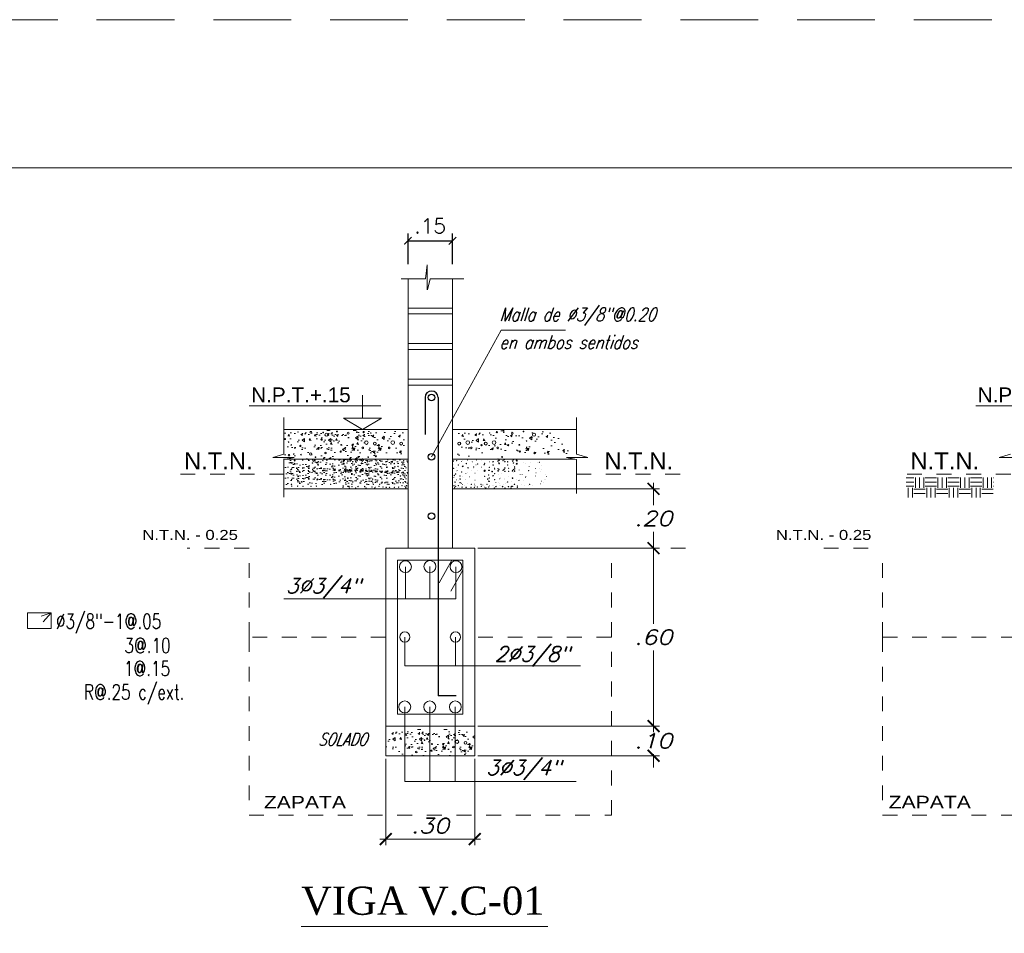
# Model space of a CAD drawing. Header units: metres. Extents: x -11 to 490, y -19 to 215.
# Tile 27 of 73: x 19 to 26, y 18 to 24. Entities that reach past the tile are written whole.
import ezdxf
from ezdxf.enums import TextEntityAlignment as Align

# ---------------------------------------------------------------- set-up
doc = ezdxf.new("R2010")
doc.units = ezdxf.units.M
for name, pattern in [('ACAD_ISO02W100', [15, 12, -3]), ('CONTINUA', [0]), ('DASHED', [19.05, 12.7, -6.35]), ('HIDDEN', [0.375, 0.25, -0.125])]:
    doc.linetypes.add(name, pattern=pattern)
for name, color, linetype in [('1', 1, 'Continuous'), ('Cimentación Corte', 2, 'Continuous'), ('LAYER5', 5, 'Continuous'), ('LAYER8', 21, 'Continuous'), ('VIGAS', 2, 'Continuous'), ('VPORTS', 7, 'Continuous')]:
    doc.layers.add(name, color=color, linetype=linetype)
for name, color, linetype, lineweight in [('LAYER2', 1, 'Continuous', 20), ('Layer4', 4, 'Continuous', 25), ('Lpunt', 1, 'ACAD_ISO02W100', 9), ('Pluma 0.2', 252, 'Continuous', 20), ('pluma 2 segmentada', 2, 'ACAD_ISO02W100', 20), ('Pluma Nº 0.1', 1, 'Continuous', 9), ('TEXTO', 14, 'Continuous', 40)]:
    doc.layers.add(name, color=color, linetype=linetype, lineweight=lineweight)
doc.layers.add('no se imprime', color=8, linetype='DASHED', plot=False)
doc.styles.add('AMBIENTES', font='swissel.ttf')
doc.styles.add('ARIALREG', font='arial.ttf')
doc.styles.add('DUTCH801XBDBT', font='dutcheb.ttf')
doc.styles.add('INDICACIONES', font='romans.shx', dxfattribs={"width": 1.2, "oblique": 15})
doc.styles.add('LETRA1', font='romans.shx')
doc.styles.add('STYLE5', font='romans.shx', dxfattribs={"width": 0.8})
doc.styles.add('T020', font='arial.ttf', dxfattribs={"height": 0.2})
doc.dimstyles.new('COTAS', dxfattribs={"dimtxt": 0.1, "dimasz": 0.05, "dimexe": 0.05, "dimexo": 0.1, "dimgap": 0.05, "dimtad": 1, "dimtih": 1, "dimtoh": 1, "dimzin": 5, "dimdsep": 46, "dimtxsty": 'LETRA1', "dimblk1": 'ARCHTICK', "dimblk2": 'ARCHTICK', "dimsah": 1, "dimcen": 0.05, "dimclrd": 8, "dimclre": 8, "dimclrt": 3, "dimadec": 0, "dimazin": 0, "dimtfac": 1, "dimtmove": 0, "dimatfit": 3, "dimldrblk": 'ARCHTICK', "dimfxl": 1, "dimtolj": 1, "dimtzin": 1, "dimarcsym": 0})
doc.dimstyles.new('PLANTA-25', dxfattribs={"dimtxt": 0.085, "dimasz": 0.045, "dimexe": 0.04, "dimexo": 0.02, "dimgap": 0.018, "dimtad": 1, "dimtih": 1, "dimtoh": 1, "dimlfac": 0.5, "dimzin": 4, "dimdsep": 46, "dimtxsty": 'INDICACIONES', "dimblk": 'ARCHTICK', "dimcen": 0, "dimdle": 0.04, "dimclrd": 1, "dimclre": 1, "dimclrt": 3, "dimadec": 0, "dimazin": 0, "dimtfac": 1, "dimtmove": 2, "dimatfit": 3, "dimfxl": 1, "dimtolj": 1, "dimtzin": 4, "dimlwd": 5, "dimlwe": 5, "dimarcsym": 0})

# ---------------------------------------------------------------- blocks, each defined once
blk = doc.blocks.new('_ARCHTICK')
at = {"color": 0, "linetype": 'ByBlock', "const_width": 0.15}
blk.add_lwpolyline([(-0.5, -0.5), (0.5, 0.5)], dxfattribs=at)
blk = doc.blocks.new('*D421')
at = {"layer": 'Defpoints', "color": 0, "linetype": 'Continuous', "lineweight": 5, "transparency": 16777216}
for p in [(22.1971, 22.4218), (21.8971, 22.1645), (22.1971, 22.1645)]:
    blk.add_point(p, dxfattribs=at)
at = {"layer": 'LAYER8', "color": 8, "linetype": 'Continuous', "lineweight": -2, "transparency": 16777216}
for p, q in [((21.8971, 22.2645), (21.8971, 22.4718)), ((22.1971, 22.2645), (22.1971, 22.4718)), ((21.8971, 22.4218), (22.1971, 22.4218))]:
    blk.add_line(p, q, dxfattribs=at)
at = {"layer": 'LAYER8', "color": 8, "linetype": 'Continuous', "lineweight": -2, "transparency": 16777216, "xscale": 0.05, "yscale": 0.05, "zscale": 0.05, "rotation": 180}
blk.add_blockref('_ARCHTICK', (21.8971, 22.4218), dxfattribs=at)
at = {"layer": 'LAYER8', "color": 8, "linetype": 'Continuous', "lineweight": -2, "transparency": 16777216, "xscale": 0.05, "yscale": 0.05, "zscale": 0.05}
blk.add_blockref('_ARCHTICK', (22.1971, 22.4218), dxfattribs=at)
at = {"layer": 'LAYER8', "color": 3, "linetype": 'Continuous', "transparency": 16777216, "insert": (22.0471, 22.5218), "char_height": 0.1, "attachment_point": 5, "style": 'LETRA1'}
blk.add_mtext('\\A1;.15', dxfattribs=at)
blk = doc.blocks.new('*D410')
at = {"layer": 'Defpoints', "color": 0, "lineweight": 5, "ltscale": 0.25, "transparency": 16777216}
for p in [(21.7471, 18.9481), (22.3471, 18.9481), (22.3471, 18.3859)]:
    blk.add_point(p, dxfattribs=at)
at = {"layer": 'Pluma Nº 0.1', "color": 1, "lineweight": 5, "ltscale": 0.25, "transparency": 16777216}
for p, q in [((21.7471, 18.9281), (21.7471, 18.3459)), ((22.3471, 18.9281), (22.3471, 18.3459)), ((21.7071, 18.3859), (22.3871, 18.3859))]:
    blk.add_line(p, q, dxfattribs=at)
at = {"layer": 'Pluma Nº 0.1', "color": 1, "lineweight": 5, "ltscale": 0.25, "transparency": 16777216, "xscale": 0.08, "yscale": 0.08, "zscale": 0.08, "rotation": 180}
blk.add_blockref('_ARCHTICK', (21.7471, 18.3859), dxfattribs=at)
at = {"layer": 'Pluma Nº 0.1', "color": 1, "lineweight": 5, "ltscale": 0.25, "transparency": 16777216, "xscale": 0.08, "yscale": 0.08, "zscale": 0.08}
blk.add_blockref('_ARCHTICK', (22.3471, 18.3859), dxfattribs=at)
at = {"layer": 'Pluma Nº 0.1', "color": 3, "ltscale": 0.25, "transparency": 16777216, "insert": (22.0471, 18.4759), "char_height": 0.1, "attachment_point": 5, "style": 'INDICACIONES'}
blk.add_mtext('\\A1;.30', dxfattribs=at)
blk = doc.blocks.new('*D459')
at = {"layer": 'Defpoints', "color": 0, "lineweight": 5, "ltscale": 0.25, "transparency": 16777216}
for p in [(22.3471, 19.1481), (23.5532, 19.1481), (22.3471, 18.9481)]:
    blk.add_point(p, dxfattribs=at)
at = {"layer": 'Pluma Nº 0.1', "color": 1, "lineweight": 5, "ltscale": 0.25, "transparency": 16777216}
for p, q in [((23.5532, 19.1481), (23.5532, 19.2281)), ((22.3671, 19.1481), (23.5932, 19.1481)), ((23.5532, 19.1481), (23.5532, 19.1381)), ((22.3671, 18.9481), (23.5932, 18.9481)), ((23.5532, 18.9481), (23.5532, 18.9581)), ((23.5532, 18.9481), (23.5532, 18.8681))]:
    blk.add_line(p, q, dxfattribs=at)
at = {"layer": 'Pluma Nº 0.1', "color": 1, "lineweight": 5, "ltscale": 0.25, "transparency": 16777216, "xscale": 0.08, "yscale": 0.08, "zscale": 0.08}
for p, rotation in [((23.5532, 19.1481), 270), ((23.5532, 18.9481), 90)]:
    blk.add_blockref('_ARCHTICK', p, dxfattribs=dict(at, rotation=rotation))
at = {"layer": 'Pluma Nº 0.1', "color": 3, "ltscale": 0.25, "transparency": 16777216, "insert": (23.5532, 19.0481), "char_height": 0.1, "attachment_point": 5, "style": 'INDICACIONES'}
blk.add_mtext('\\A1;.10', dxfattribs=at)
blk = doc.blocks.new('*D460')
at = {"layer": 'Defpoints', "color": 0, "lineweight": 5, "ltscale": 0.25, "transparency": 16777216}
for p in [(22.3471, 20.3481), (23.5532, 20.3481), (22.3471, 19.1481)]:
    blk.add_point(p, dxfattribs=at)
at = {"layer": 'Pluma Nº 0.1', "color": 1, "lineweight": 5, "ltscale": 0.25, "transparency": 16777216}
for p, q in [((22.3671, 20.3481), (23.5932, 20.3481)), ((23.5532, 20.3881), (23.5532, 19.8381)), ((23.5532, 19.1081), (23.5532, 19.6581)), ((22.3671, 19.1481), (23.5932, 19.1481))]:
    blk.add_line(p, q, dxfattribs=at)
at = {"layer": 'Pluma Nº 0.1', "color": 1, "lineweight": 5, "ltscale": 0.25, "transparency": 16777216, "xscale": 0.08, "yscale": 0.08, "zscale": 0.08}
for p, rotation in [((23.5532, 20.3481), 90), ((23.5532, 19.1481), 270)]:
    blk.add_blockref('_ARCHTICK', p, dxfattribs=dict(at, rotation=rotation))
at = {"layer": 'Pluma Nº 0.1', "color": 3, "ltscale": 0.25, "transparency": 16777216, "insert": (23.5532, 19.7481), "char_height": 0.1, "attachment_point": 5, "style": 'INDICACIONES'}
blk.add_mtext('\\A1;.60', dxfattribs=at)
blk = doc.blocks.new('*D461')
at = {"layer": 'Defpoints', "color": 0, "lineweight": 5, "ltscale": 0.25, "transparency": 16777216}
for p in [(22.1971, 20.7481), (23.5532, 20.7481), (22.3471, 20.3481)]:
    blk.add_point(p, dxfattribs=at)
at = {"layer": 'Pluma Nº 0.1', "color": 1, "lineweight": 5, "ltscale": 0.25, "transparency": 16777216}
for p, q in [((22.2171, 20.7481), (23.5932, 20.7481)), ((23.5532, 20.7881), (23.5532, 20.6381)), ((23.5532, 20.3081), (23.5532, 20.4581)), ((22.3671, 20.3481), (23.5932, 20.3481))]:
    blk.add_line(p, q, dxfattribs=at)
at = {"layer": 'Pluma Nº 0.1', "color": 1, "lineweight": 5, "ltscale": 0.25, "transparency": 16777216, "xscale": 0.08, "yscale": 0.08, "zscale": 0.08}
for p, rotation in [((23.5532, 20.7481), 90), ((23.5532, 20.3481), 270)]:
    blk.add_blockref('_ARCHTICK', p, dxfattribs=dict(at, rotation=rotation))
at = {"layer": 'Pluma Nº 0.1', "color": 3, "ltscale": 0.25, "transparency": 16777216, "insert": (23.5532, 20.5481), "char_height": 0.1, "attachment_point": 5, "style": 'INDICACIONES'}
blk.add_mtext('\\A1;.20', dxfattribs=at)

msp = doc.modelspace()

# ---------------------------------------------------------------- hatches: boundary and pattern name
at = {"layer": 'VIGAS', "linetype": 'Continuous', "lineweight": 5}
h = msp.add_hatch(dxfattribs=at)
h.set_pattern_fill('AR-CONC', color=8, scale=0.0008, angle=45, style=0)
h.set_pattern_definition([(85, (253.10924, 107.5173), (-0.11207572, 0.094042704), [0.01524, -0.16764]), (140, (253.10924, 107.5173), (0.12801431, 0.088141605), [0.012192, -0.134112]), (34.549, (253.0999, 107.52514), (0.01593773, 0.18218419), [0.012952, -0.142472]), (88.8158, (253.13798, 107.54604), (-0.1771282, 0.12956273), [0.02286, -0.25146]), (38.3644, (253.12322, 107.55684), (0.00566892, 0.27426115), [0.019428, -0.213708]), (143.816, (253.13798, 107.54604), (0.00566846, 0.2742611), [0.018288, -0.201168]), (114, (253.11643, 107.55322), (-0.14361644, 0.027916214), [0.01524, -0.16764]), (169, (253.11643, 107.55322), (0.06923194, 0.139152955), [0.012192, -0.134112]), (63.5486, (253.10446, 107.55555), (-0.07438403, 0.167069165), [0.012952, -0.142472]), (97.5, (253.109244, 107.5173), (0.046084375, 0.049578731), [0, -0.1324864, 0, -0.136144, 0, -0.13462]), (127.5, (253.109244, 107.5173), (0.018871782, 0.0944696), [0, -0.0776224, 0, -0.1294384, 0, -0.051308]), (167.5, (253.141285, 107.48526), (-0.07994229, 0.073460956), [0, -0.0508, 0, -0.158496, 0, -0.210312]), (177.5, (253.15565, 107.47089), (-0.069411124, 0.098177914), [0, -0.06604, 0, -0.1052576, 0, -0.149352])])
h.paths.add_polyline_path([(21.0599, 20.9481), (21.0599, 21.1481), (21.6971, 21.1481), (21.6971, 20.9481)])
h = msp.add_hatch(dxfattribs=at)
h.set_pattern_fill('AR-CONC', color=8, scale=0.0008, angle=45, style=0)
h.set_pattern_definition([(85, (253.28727, 107.5173), (-0.11207572, 0.094042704), [0.01524, -0.16764]), (140, (253.28727, 107.5173), (0.12801431, 0.088141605), [0.012192, -0.134112]), (34.549, (253.27793, 107.52514), (0.01593773, 0.18218419), [0.012952, -0.142472]), (88.8158, (253.31601, 107.54604), (-0.1771282, 0.12956273), [0.02286, -0.25146]), (38.3644, (253.30125, 107.55684), (0.00566892, 0.27426115), [0.019428, -0.213708]), (143.816, (253.316, 107.54604), (0.00566846, 0.2742611), [0.018288, -0.201168]), (114, (253.29446, 107.55322), (-0.14361644, 0.027916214), [0.01524, -0.16764]), (169, (253.29446, 107.55322), (0.06923194, 0.139152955), [0.012192, -0.134112]), (63.5486, (253.28249, 107.55555), (-0.07438403, 0.167069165), [0.012952, -0.142472]), (97.5, (253.287274, 107.5173), (0.046084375, 0.049578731), [0, -0.1324864, 0, -0.136144, 0, -0.13462]), (127.5, (253.287274, 107.5173), (0.018871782, 0.0944696), [0, -0.0776224, 0, -0.1294384, 0, -0.051308]), (167.5, (253.319316, 107.48526), (-0.07994229, 0.073460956), [0, -0.0508, 0, -0.158496, 0, -0.210312]), (177.5, (253.33368, 107.47089), (-0.069411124, 0.098177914), [0, -0.06604, 0, -0.1052576, 0, -0.149352])])
h.paths.add_polyline_path([(21.2379, 20.9481), (21.2379, 21.1481), (21.8751, 21.1481), (21.8751, 20.9481)])
h = msp.add_hatch(dxfattribs=at)
h.set_pattern_fill('AR-CONC', color=8, scale=0.0008, angle=45, style=0)
h.set_pattern_definition([(85, (254.2828, 107.51511), (-0.11207572, 0.094042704), [0.01524, -0.16764]), (140, (254.2828, 107.51511), (0.12801431, 0.088141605), [0.012192, -0.134112]), (34.549, (254.27346, 107.52295), (0.01593773, 0.18218419), [0.012952, -0.142472]), (88.8158, (254.31154, 107.54385), (-0.1771282, 0.12956273), [0.02286, -0.25146]), (38.3644, (254.29678, 107.55465), (0.00566892, 0.27426115), [0.019428, -0.213708]), (143.816, (254.31154, 107.54385), (0.00566846, 0.2742611), [0.018288, -0.201168]), (114, (254.28998, 107.55103), (-0.14361644, 0.027916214), [0.01524, -0.16764]), (169, (254.28998, 107.55103), (0.06923194, 0.139152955), [0.012192, -0.134112]), (63.5486, (254.27802, 107.55336), (-0.07438403, 0.167069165), [0.012952, -0.142472]), (97.5, (254.2828, 107.515113), (0.046084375, 0.049578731), [0, -0.1324864, 0, -0.136144, 0, -0.13462]), (127.5, (254.2828, 107.51511), (0.018871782, 0.0944696), [0, -0.0776224, 0, -0.1294384, 0, -0.051308]), (167.5, (254.31484, 107.48307), (-0.07994229, 0.073460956), [0, -0.0508, 0, -0.158496, 0, -0.210312]), (177.5, (254.32921, 107.4687), (-0.069411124, 0.098177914), [0, -0.06604, 0, -0.1052576, 0, -0.149352])])
h.paths.add_polyline_path([(22.2323, 20.9589), (22.2334, 21.1459), (22.8706, 21.1459), (23.0149, 20.982)])
h = msp.add_hatch(dxfattribs=at)
h.set_pattern_fill('AR-SAND', color=8, scale=0.001, angle=45, style=0)
h.set_pattern_definition([(97.5, (253.109244, 107.80787), (0.035738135, 0.033475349), [0, -0.038608, 0, -0.04318, 0, -0.041275]), (127.5, (253.109244, 107.80787), (0.018901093, 0.082473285), [0, -0.020828, 0, -0.034798, 0, -0.013335]), (167.5, (253.131335, 107.78578), (-0.0558299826, 0.056033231), [0, -0.0127, 0, -0.04572, 0, -0.05969]), (177.5, (253.131335, 107.78578), (-0.03822811, 0.069755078), [0, -0.00635, 0, -0.029972, 0, -0.03429])])
h.paths.add_polyline_path([(21.8971, 20.9481), (21.8971, 20.8481), (21.0623, 20.8481), (21.0794, 20.9498)])
h = msp.add_hatch(dxfattribs=at)
h.set_pattern_fill('AR-SAND', color=8, scale=0.001, angle=45, style=0)
h.set_pattern_definition([(97.5, (253.109244, 107.73502), (0.035738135, 0.033475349), [0, -0.038608, 0, -0.04318, 0, -0.041275]), (127.5, (253.109244, 107.73502), (0.018901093, 0.082473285), [0, -0.020828, 0, -0.034798, 0, -0.013335]), (167.5, (253.131335, 107.712927), (-0.0558299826, 0.056033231), [0, -0.0127, 0, -0.04572, 0, -0.05969]), (177.5, (253.131335, 107.71293), (-0.03822811, 0.069755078), [0, -0.00635, 0, -0.029972, 0, -0.03429])])
h.paths.add_polyline_path([(21.8971, 20.8752), (21.8971, 20.7752), (21.0623, 20.7752), (21.0794, 20.877)])
at = {"layer": 'VPORTS', "linetype": 'CONTINUA', "lineweight": 5}
h = msp.add_hatch(dxfattribs=at)
h.set_pattern_fill('EARTH', color=251, scale=0.012, style=0)
h.set_pattern_definition([(0, (-413.602, -125.00497), (0.0762, 0.0762), [0.0762, -0.0762]), (0, (-413.602, -124.9764), (0.0762, 0.0762), [0.0762, -0.0762]), (0, (-413.602, -124.94782), (0.0762, 0.0762), [0.0762, -0.0762]), (90, (-413.59248, -124.9383), (-0.0762, 0.0762), [0.0762, -0.0762]), (90, (-413.5639, -124.9383), (-0.0762, 0.0762), [0.0762, -0.0762]), (90, (-413.53533, -124.9383), (-0.0762, 0.0762), [0.0762, -0.0762])])
h.paths.add_polyline_path([(25.2572, 20.8238), (25.8466, 20.8238), (25.8466, 20.6909), (25.2572, 20.6909)])
at = {"layer": 'VPORTS', "linetype": 'CONTINUA', "lineweight": 9}
h = msp.add_hatch(dxfattribs=at)
h.set_pattern_fill('AR-CONC', color=8, scale=0.0008, angle=45, style=0)
h.set_pattern_definition([(85, (253.72105, 105.49963), (-0.11207572, 0.094042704), [0.01524, -0.16764]), (140, (253.72105, 105.49963), (0.12801431, 0.088141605), [0.012192, -0.134112]), (34.549, (253.7117, 105.50747), (0.01593773, 0.18218419), [0.012952, -0.142472]), (88.8158, (253.74978, 105.52837), (-0.1771282, 0.12956273), [0.02286, -0.25146]), (38.3644, (253.73502, 105.53917), (0.00566892, 0.27426115), [0.019428, -0.213708]), (143.816, (253.74978, 105.52837), (0.00566846, 0.2742611), [0.018288, -0.201168]), (114, (253.72823, 105.53555), (-0.14361644, 0.027916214), [0.01524, -0.16764]), (169, (253.72823, 105.53555), (0.06923194, 0.139152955), [0.012192, -0.134112]), (63.5486, (253.71626, 105.53788), (-0.07438403, 0.167069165), [0.012952, -0.142472]), (97.5, (253.721047, 105.499633), (0.046084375, 0.049578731), [0, -0.1324864, 0, -0.136144, 0, -0.13462]), (127.5, (253.72105, 105.49963), (0.018871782, 0.0944696), [0, -0.0776224, 0, -0.1294384, 0, -0.051308]), (167.5, (253.75309, 105.46759), (-0.07994229, 0.073460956), [0, -0.0508, 0, -0.158496, 0, -0.210312]), (177.5, (253.76746, 105.45322), (-0.069411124, 0.098177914), [0, -0.06604, 0, -0.1052576, 0, -0.149352])])
h.paths.add_polyline_path([(21.7471, 19.1304), (21.7471, 18.9481), (22.3089, 18.9481), (22.3089, 19.1304)])
h = msp.add_hatch(dxfattribs=at)
h.set_pattern_fill('AR-CONC', color=8, scale=0.0008, angle=45, style=0)
h.set_pattern_definition([(85, (253.89908, 105.49963), (-0.11207572, 0.094042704), [0.01524, -0.16764]), (140, (253.89908, 105.49963), (0.12801431, 0.088141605), [0.012192, -0.134112]), (34.549, (253.88974, 105.50747), (0.01593773, 0.18218419), [0.012952, -0.142472]), (88.8158, (253.92781, 105.52837), (-0.1771282, 0.12956273), [0.02286, -0.25146]), (38.3644, (253.91305, 105.53917), (0.00566892, 0.27426115), [0.019428, -0.213708]), (143.816, (253.92781, 105.52837), (0.00566846, 0.2742611), [0.018288, -0.201168]), (114, (253.90626, 105.53555), (-0.14361644, 0.027916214), [0.01524, -0.16764]), (169, (253.90626, 105.53555), (0.06923194, 0.139152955), [0.012192, -0.134112]), (63.5486, (253.8943, 105.53788), (-0.07438403, 0.167069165), [0.012952, -0.142472]), (97.5, (253.899077, 105.499633), (0.046084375, 0.049578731), [0, -0.1324864, 0, -0.136144, 0, -0.13462]), (127.5, (253.89908, 105.49963), (0.018871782, 0.0944696), [0, -0.0776224, 0, -0.1294384, 0, -0.051308]), (167.5, (253.93112, 105.46759), (-0.07994229, 0.073460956), [0, -0.0508, 0, -0.158496, 0, -0.210312]), (177.5, (253.94549, 105.45322), (-0.069411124, 0.098177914), [0, -0.06604, 0, -0.1052576, 0, -0.149352])])
h.paths.add_polyline_path([(21.8497, 18.9481), (22.3471, 18.9481), (22.3471, 19.1304), (21.8497, 19.1304)])

# ---------------------------------------------------------------- linework, layer by layer
at = {"color": 2, "linetype": 'Continuous', "lineweight": 5}
for p, q in [((22.1938, 20.2681), (22.1084, 20.1137)), ((22.2671, 20.1989), (22.185, 20.0582))]:
    msp.add_line(p, q, dxfattribs=at)
at = {"color": 3, "linetype": 'Continuous', "lineweight": 5}
msp.add_lwpolyline([(22.3471, 19.1481), (22.3471, 20.3481), (21.7471, 20.3481), (21.7471, 19.1481)], close=True, dxfattribs=at)
at = {"color": 2, "linetype": 'Continuous', "lineweight": 5}
msp.add_lwpolyline([(22.2671, 19.2281), (22.2671, 20.2681), (21.8271, 20.2681), (21.8271, 19.2281)], close=True, dxfattribs=at)
at = {"color": 4, "linetype": 'Continuous', "lineweight": 5}
for centre, radius in [((21.8798, 20.2229), 0.0401), ((22.0451, 20.2244), 0.0401), ((22.2207, 20.2229), 0.0401), ((21.8759, 19.749), 0.0345), ((22.2169, 19.749), 0.0345), ((21.8751, 19.2774), 0.0401), ((22.0441, 19.2774), 0.0401), ((22.2161, 19.2774), 0.0401)]:
    msp.add_circle(centre, radius, dxfattribs=at)
at = {"layer": 'Cimentación Corte', "color": 5}
for p, q in [((22.0123, 21.3644), (22.0123, 21.1144)), ((22.0123, 21.3644), (22.0123, 21.1144)), ((22.0998, 21.3644), (22.0998, 19.3512)), ((22.2217, 19.3512), (22.0998, 19.3512))]:
    msp.add_line(p, q, dxfattribs=at)
msp.add_arc((22.056, 21.3644), 0.0437, 0, 180, dxfattribs=at)
at = {"layer": 'LAYER2', "color": 9, "linetype": 'Continuous', "ltscale": 0.0003}
for q in [(19.4228, 19.8893), (19.4361, 19.8507)]:
    msp.add_line((19.491, 19.9127), q, dxfattribs=at)
msp.add_lwpolyline([(19.3296, 19.9127), (19.491, 19.9127), (19.491, 19.8063), (19.3296, 19.8063)], close=True, dxfattribs=at)
at = {"layer": 'LAYER5', "color": 4, "linetype": 'Continuous'}
for centre in [(22.0562, 21.3644), (22.0562, 20.9644), (22.0562, 20.5644)]:
    msp.add_circle(centre, 0.0224, dxfattribs=at)
at = {"layer": 'Lpunt', "color": 8, "linetype": 'HIDDEN', "lineweight": 0, "ltscale": 0.3}
for p, q in [((20.8246, 20.3481), (20.4085, 20.3481)), ((20.8246, 19.7481), (20.8246, 20.3481)), ((23.2695, 19.7481), (23.2695, 20.3481)), ((23.2695, 20.3481), (23.8613, 20.3481)), ((24.7021, 20.3481), (25.0979, 20.3481)), ((25.0979, 19.7481), (25.0979, 20.3481))]:
    msp.add_line(p, q, dxfattribs=at)
for points in [[(21.7471, 19.7481), (20.8246, 19.7481), (20.8246, 18.5481), (23.2695, 18.5481), (23.2695, 19.7481), (22.3471, 19.7481)], [(26.5979, 19.7481), (25.0979, 19.7481), (25.0979, 18.5481), (27.0979, 18.5481), (27.0979, 18.9481)]]:
    msp.add_lwpolyline(points, dxfattribs=at)
at = {"layer": 'no se imprime', "color": 251, "linetype": 'HIDDEN', "lineweight": 5, "ltscale": 2.1}
msp.add_lwpolyline([(-3.8281, -6.5871), (-3.8281, 23.9129), (39.1719, 23.9129), (39.1719, -6.5871)], close=True, dxfattribs=at)
at = {"layer": 'Pluma 0.2', "color": 4, "ltscale": 0.5}
msp.add_lwpolyline([(-2.8281, 22.9129), (38.1719, 22.9129), (38.1719, -5.5871), (-2.8281, -5.5871)], close=True, dxfattribs=at)
at = {"layer": 'pluma 2 segmentada', "color": 1, "lineweight": 13, "ltscale": 0.13}
msp.add_lwpolyline([(22.0562, 20.9644), (22.5256, 21.8189), (22.9587, 21.8189)], dxfattribs=at)
at = {"layer": 'VIGAS', "color": 152, "linetype": 'Continuous', "lineweight": 5}
for p, q in [((21.5893, 21.3805), (21.5893, 21.2252)), ((20.8267, 21.3074), (21.7143, 21.3074)), ((25.7276, 21.3074), (26.6152, 21.3074)), ((21.5893, 21.1481), (21.4614, 21.2252)), ((21.7172, 21.2252), (21.4614, 21.2252)), ((21.5893, 21.1481), (21.7172, 21.2252)), ((21.1773, 17.7954), (22.8409, 17.7954))]:
    msp.add_line(p, q, dxfattribs=at)
at = {"layer": 'VIGAS', "color": 251, "linetype": 'Continuous', "lineweight": 5}
for p, q in [((21.8798, 20.2229), (21.8798, 20.0068)), ((22.0451, 20.2244), (22.0451, 20.0068)), ((22.2207, 20.2229), (22.2207, 20.0068)), ((22.2207, 20.0068), (21.0586, 20.0068)), ((21.8759, 19.749), (21.8759, 19.5541)), ((22.2169, 19.749), (22.2169, 19.5541)), ((21.8759, 19.5541), (23.0612, 19.5541)), ((21.8751, 19.2774), (21.8751, 18.7754)), ((22.0441, 19.2774), (22.0441, 18.7754)), ((22.2161, 19.2774), (22.2161, 18.7754)), ((21.8751, 18.7754), (23.032, 18.7754))]:
    msp.add_line(p, q, dxfattribs=at)
at = {"layer": 'VIGAS', "color": 2, "linetype": 'Continuous', "lineweight": 18}
msp.add_lwpolyline([(21.7471, 19.1481), (22.3471, 19.1481), (22.3471, 18.9481), (21.7471, 18.9481)], close=True, dxfattribs=at)
at = {"layer": 'VIGAS', "color": 8, "linetype": 'Continuous', "lineweight": 5}
for centre, radius in [((21.2409, 21.1296), 0.0064), ((21.3244, 21.1281), 0.00246), ((21.3471, 21.1133), 0.0104), ((21.4176, 21.135), 0.00287), ((21.4934, 21.1237), 0.00591), ((21.5511, 21.1306), 0.00203), ((21.5979, 21.1315), 0.00421), ((21.6462, 21.1251), 0.00148), ((22.4963, 21.1315), 0.00421), ((22.5431, 21.1306), 0.00203), ((22.6007, 21.1237), 0.00591), ((22.6766, 21.135), 0.00287), ((22.7471, 21.1133), 0.0104), ((21.3141, 21.0803), 0.00443), ((21.3974, 21.071), 0.00197), ((21.6161, 21.0606), 0.0123), ((21.6728, 21.0532), 0.00951), ((21.7942, 21.0606), 0.0123), ((21.8508, 21.0532), 0.00951), ((22.2433, 21.0532), 0.00951), ((22.3, 21.0606), 0.0123), ((22.4214, 21.0532), 0.00951), ((22.478, 21.0606), 0.0123), ((22.6968, 21.071), 0.00197), ((21.2402, 20.9833), 0.00802), ((21.3407, 20.9907), 0.00542), ((21.4432, 20.9996), 0.00406), ((21.4461, 21.0449), 0.00246), ((21.5225, 21.0429), 0.00443), ((21.592, 21.0247), 0.00551), ((21.7006, 21.0429), 0.00443), ((21.77, 21.0247), 0.00551), ((22.3242, 21.0247), 0.00551), ((22.3936, 21.0429), 0.00443), ((22.5022, 21.0247), 0.00551), ((22.5717, 21.0429), 0.00443), ((22.648, 21.0449), 0.00246), ((22.651, 20.9996), 0.00406), ((22.7535, 20.9907), 0.00542), ((21.1266, 20.9828), 0.00197), ((21.1325, 20.9391), 0.00305), ((21.1749, 20.9789), 0.00246), ((21.2516, 20.9225), 0.00152), ((21.253, 20.9449), 0.00152), ((21.253, 20.9225), 0.00152), ((21.2583, 20.9359), 0.00229), ((21.2734, 20.9622), 0.00265), ((21.2734, 20.9622), 0.00265), ((21.2734, 20.9622), 0.00265), ((21.2734, 20.9622), 0.00265), ((21.2917, 20.9309), 0.00174), ((21.3226, 20.939), 0.00131), ((21.4637, 20.9391), 0.00305), ((21.4858, 20.9449), 0.00152), ((21.4858, 20.9225), 0.00152), ((21.4911, 20.9359), 0.00229), ((21.5245, 20.9309), 0.00174), ((21.5436, 20.9323), 0.00152), ((21.549, 20.9458), 0.00229), ((21.5554, 20.939), 0.00131), ((21.5624, 20.9631), 0.00295), ((21.5624, 20.9631), 0.00295), ((21.5624, 20.9631), 0.00295), ((21.5823, 20.9408), 0.00174), ((21.5842, 20.9449), 0.00152), ((21.5842, 20.9225), 0.00152), ((21.5896, 20.9359), 0.00229), ((21.5903, 20.9502), 0.00152), ((21.6132, 20.9489), 0.00131), ((21.6229, 20.9309), 0.00174), ((21.629, 20.9621), 0.00246), ((21.629, 20.9621), 0.00246), ((21.629, 20.9621), 0.00246), ((21.6539, 20.939), 0.00131), ((21.6802, 20.9681), 0.00406), ((21.6802, 20.9681), 0.00406), ((21.68, 20.9206), 0.00152), ((21.8682, 20.9378), 0.00152), ((21.8902, 20.9361), 0.00152), ((22.204, 20.9361), 0.00152), ((22.226, 20.9378), 0.00152), ((22.2585, 20.9315), 0.00025), ((22.267, 20.9379), 0.00025), ((22.2997, 20.942), 0.00025), ((22.325, 20.9332), 0.00025), ((22.3331, 20.93), 0.00025), ((22.3579, 20.942), 0.00025), ((22.3906, 20.9411), 0.00025), ((22.4142, 20.9206), 0.00152), ((22.448, 20.9306), 0.00025), ((22.448, 20.9306), 0.00025), ((22.4713, 20.9309), 0.00174), ((22.4738, 20.932), 0.00025), ((22.5039, 20.9502), 0.00152), ((22.5046, 20.9359), 0.00229), ((22.5099, 20.9449), 0.00152), ((22.5099, 20.9225), 0.00152), ((22.5119, 20.9408), 0.00174), ((22.5317, 20.9631), 0.00295), ((22.5317, 20.9631), 0.00295), ((22.5317, 20.9631), 0.00295), ((22.5388, 20.939), 0.00131), ((22.5452, 20.9458), 0.00229), ((22.5506, 20.9323), 0.00152), ((22.5697, 20.9309), 0.00174), ((22.603, 20.9359), 0.00229), ((22.6084, 20.9449), 0.00152), ((22.6084, 20.9225), 0.00152), ((22.6305, 20.9391), 0.00305), ((22.6762, 20.9285), 0.00025), ((22.7227, 20.9291), 0.00025), ((22.7685, 20.9291), 0.00025), ((22.7832, 20.9273), 0.00025), ((21.1325, 20.9176), 0.00305), ((21.1462, 20.8883), 0.00179), ((21.1462, 20.8668), 0.00179), ((21.1871, 20.8874), 0.00087), ((21.1871, 20.8659), 0.00087), ((21.253, 20.8789), 0.00152), ((21.2583, 20.8699), 0.00229), ((21.2917, 20.9094), 0.00174), ((21.3226, 20.873), 0.00131), ((21.4637, 20.9176), 0.00305), ((21.4774, 20.8883), 0.00179), ((21.4774, 20.8668), 0.00179), ((21.4777, 20.8973), 0.00087), ((21.4777, 20.8758), 0.00087), ((21.4858, 20.8789), 0.00152), ((21.4911, 20.8699), 0.00229), ((21.5184, 20.8874), 0.00087), ((21.5184, 20.8659), 0.00087), ((21.5245, 20.9094), 0.00174), ((21.5436, 20.8887), 0.00152), ((21.5436, 20.8672), 0.00152), ((21.549, 20.8798), 0.00229), ((21.5554, 20.873), 0.00131), ((21.5823, 20.9193), 0.00174), ((21.5842, 20.8789), 0.00152), ((21.5896, 20.8699), 0.00229), ((21.5903, 20.8842), 0.00152), ((21.6132, 20.8829), 0.00131), ((21.6229, 20.9094), 0.00174), ((21.6481, 20.8941), 0.00152), ((21.6481, 20.8726), 0.00152), ((21.6539, 20.873), 0.00131), ((21.6829, 20.9118), 0.00152), ((21.727, 20.9162), 0.00152), ((21.7543, 20.8951), 0.00152), ((21.7929, 20.8904), 0.00152), ((21.804, 20.9192), 0.00152), ((21.8291, 20.8992), 0.00152), ((21.8355, 20.8618), 0.00152), ((21.8572, 20.9091), 0.00152), ((22.1971, 20.8686), 0.00025), ((22.2045, 20.9146), 0.00025), ((22.2051, 20.8869), 0.00025), ((22.2267, 20.895), 0.00025), ((22.2273, 20.8674), 0.00025), ((22.2279, 20.8709), 0.00025), ((22.237, 20.9091), 0.00152), ((22.2416, 20.9198), 0.00025), ((22.2586, 20.8618), 0.00152), ((22.2651, 20.8992), 0.00152), ((22.2703, 20.9009), 0.00025), ((22.2902, 20.9192), 0.00152), ((22.2956, 20.8586), 0.00025), ((22.3013, 20.8904), 0.00152), ((22.3268, 20.874), 0.00025), ((22.3367, 20.8827), 0.00025), ((22.3399, 20.8951), 0.00152), ((22.3556, 20.9103), 0.00025), ((22.3671, 20.9162), 0.00152), ((22.3685, 20.8738), 0.00025), ((22.3915, 20.8944), 0.00025), ((22.4112, 20.9118), 0.00152), ((22.414, 20.8705), 0.00406), ((22.414, 20.8705), 0.00406), ((22.4403, 20.873), 0.00131), ((22.446, 20.8941), 0.00152), ((22.446, 20.8726), 0.00152), ((22.4652, 20.8646), 0.00246), ((22.4652, 20.8646), 0.00246), ((22.4652, 20.8646), 0.00246), ((22.4713, 20.9094), 0.00174), ((22.481, 20.8829), 0.00131), ((22.4802, 20.8891), 0.00025), ((22.5039, 20.8842), 0.00152), ((22.5046, 20.8699), 0.00229), ((22.5099, 20.8789), 0.00152), ((22.5119, 20.9193), 0.00174), ((22.5388, 20.873), 0.00131), ((22.5452, 20.8798), 0.00229), ((22.5506, 20.8887), 0.00152), ((22.5506, 20.8672), 0.00152), ((22.5697, 20.9094), 0.00174), ((22.5758, 20.8874), 0.00087), ((22.5758, 20.8659), 0.00087), ((22.603, 20.8699), 0.00229), ((22.6068, 20.8609), 0.00025), ((22.6084, 20.8789), 0.00152), ((22.6079, 20.905), 0.00025), ((22.6167, 20.8883), 0.00179), ((22.6167, 20.8668), 0.00179), ((22.6164, 20.8973), 0.00087), ((22.6164, 20.8758), 0.00087), ((22.6305, 20.9176), 0.00305), ((22.6468, 20.8756), 0.00025), ((22.6925, 20.9178), 0.00025), ((22.7109, 20.8709), 0.00025), ((22.7144, 20.8979), 0.00025), ((22.7574, 20.8844), 0.00025), ((22.7603, 20.8562), 0.00025), ((22.7868, 20.8838), 0.00025), ((22.7915, 20.8656), 0.00025), ((22.7956, 20.9079), 0.00025), ((22.8003, 20.8797), 0.00025), ((21.1562, 20.8328), 0.00305), ((21.1799, 20.7954), 0.00229), ((21.205, 20.8221), 0.00152), ((21.2867, 20.813), 0.00229), ((21.4911, 20.8206), 0.00229), ((21.5245, 20.7941), 0.00174), ((21.6048, 20.7916), 0.000763), ((21.6132, 20.81), 0.00131), ((21.6229, 20.8366), 0.00174), ((21.6481, 20.8212), 0.00152), ((21.6481, 20.7997), 0.00152), ((21.6539, 20.8002), 0.00131), ((21.659, 20.8137), 0.00152), ((21.6796, 20.8325), 0.000763), ((21.8453, 20.8151), 0.00152), ((21.8454, 20.7897), 0.00152), ((21.8461, 20.8343), 0.00152), ((21.8765, 20.8489), 0.00152), ((21.8807, 20.7936), 0.00152), ((21.8851, 20.8384), 0.00152), ((22.2061, 20.8262), 0.00025), ((22.2091, 20.8384), 0.00152), ((22.2135, 20.7936), 0.00152), ((22.2177, 20.8489), 0.00152), ((22.2252, 20.8089), 0.00025), ((22.2252, 20.8089), 0.00025), ((22.2355, 20.803), 0.00025), ((22.2481, 20.8343), 0.00152), ((22.2489, 20.8151), 0.00152), ((22.2488, 20.7897), 0.00152), ((22.2608, 20.7933), 0.00025), ((22.263, 20.829), 0.00025), ((22.2844, 20.8139), 0.00025), ((22.285, 20.8092), 0.00025), ((22.2873, 20.8509), 0.00025), ((22.3108, 20.8292), 0.00025), ((22.3491, 20.8544), 0.00025), ((22.3491, 20.8068), 0.00025), ((22.4146, 20.8325), 0.000763), ((22.4352, 20.8137), 0.00152), ((22.4403, 20.8415), 0.00131), ((22.4403, 20.8002), 0.00131), ((22.446, 20.8212), 0.00152), ((22.446, 20.7997), 0.00152), ((22.4713, 20.8366), 0.00174), ((22.481, 20.8514), 0.00131), ((22.481, 20.81), 0.00131), ((22.4894, 20.7916), 0.000763), ((22.5067, 20.7927), 0.00025), ((22.5079, 20.8456), 0.00025), ((22.5156, 20.8168), 0.00025), ((22.5215, 20.8245), 0.00025), ((22.5309, 20.8503), 0.00025), ((22.5458, 20.8142), 0.00025), ((22.5479, 20.8156), 0.00025), ((22.5632, 20.7892), 0.00025), ((22.5697, 20.7941), 0.00174), ((22.572, 20.8292), 0.00025), ((22.5947, 20.7975), 0.00025), ((22.603, 20.8206), 0.00229), ((22.6291, 20.8133), 0.00025), ((22.6456, 20.8057), 0.00025), ((22.6538, 20.8462), 0.00025), ((22.6674, 20.8462), 0.00025), ((22.6756, 20.8051), 0.00025), ((22.6903, 20.8239), 0.00025), ((22.6921, 20.8303), 0.00025), ((22.7568, 20.835), 0.00025), ((22.7985, 20.7998), 0.00025), ((22.8091, 20.7904), 0.00025), ((22.8203, 20.8139), 0.00025), ((22.8268, 20.8427), 0.00025), ((22.8274, 20.8145), 0.00025), ((22.8303, 20.8315), 0.00025), ((21.1111, 20.7781), 0.00152), ((21.1125, 20.7664), 0.00152), ((21.1522, 20.7664), 0.00152), ((21.189, 20.7657), 0.00152), ((21.2434, 20.7657), 0.00152), ((21.2794, 20.7664), 0.00152), ((21.3757, 20.7781), 0.00152), ((21.4588, 20.7584), 0.00152), ((21.4598, 20.7672), 0.00152), ((21.4788, 20.7781), 0.00152), ((21.4914, 20.7658), 0.00152), ((21.4998, 20.7644), 0.00152), ((21.5016, 20.7537), 0.00152), ((21.5193, 20.763), 0.00152), ((21.5435, 20.7532), 0.00152), ((21.5593, 20.7639), 0.00152), ((21.6044, 20.7639), 0.00152), ((21.6142, 20.7532), 0.00152), ((21.6537, 20.7607), 0.00152), ((21.6639, 20.7781), 0.00152), ((21.6723, 20.7537), 0.00152), ((21.6796, 20.7597), 0.000763), ((21.7021, 20.7658), 0.00152), ((21.7053, 20.7781), 0.00152), ((21.7291, 20.7602), 0.00152), ((21.75, 20.7579), 0.00152), ((21.7695, 20.7781), 0.00152), ((21.7723, 20.7579), 0.00152), ((21.8049, 20.7588), 0.00152), ((21.8337, 20.7597), 0.00152), ((21.857, 20.7695), 0.00152), ((21.8763, 20.7657), 0.00152), ((21.8821, 20.7556), 0.00152), ((21.8872, 20.769), 0.00152), ((22.207, 20.769), 0.00152), ((22.2121, 20.7556), 0.00152), ((22.2179, 20.7657), 0.00152), ((22.2201, 20.7791), 0.00025), ((22.2314, 20.758), 0.00025), ((22.2372, 20.7695), 0.00152), ((22.2397, 20.7679), 0.00025), ((22.242, 20.7592), 0.00025), ((22.2579, 20.7833), 0.00025), ((22.2605, 20.7597), 0.00152), ((22.2638, 20.7604), 0.00025), ((22.266, 20.7776), 0.00025), ((22.2661, 20.7797), 0.00025), ((22.2756, 20.7679), 0.00025), ((22.2893, 20.7588), 0.00152), ((22.2967, 20.7868), 0.00025), ((22.3219, 20.7579), 0.00152), ((22.3247, 20.7781), 0.00152), ((22.3442, 20.7579), 0.00152), ((22.3445, 20.7799), 0.00025), ((22.3491, 20.7679), 0.00025), ((22.3651, 20.7602), 0.00152), ((22.3888, 20.7781), 0.00152), ((22.3921, 20.7658), 0.00152), ((22.401, 20.7743), 0.00025), ((22.4146, 20.7597), 0.000763), ((22.4219, 20.7537), 0.00152), ((22.4302, 20.7781), 0.00152), ((22.4405, 20.7607), 0.00152), ((22.4456, 20.7679), 0.00025), ((22.4697, 20.7679), 0.00025), ((22.472, 20.7679), 0.00025), ((22.48, 20.7532), 0.00152), ((22.4898, 20.7639), 0.00152), ((22.5113, 20.7843), 0.00025), ((22.5162, 20.7679), 0.00025), ((22.5238, 20.7679), 0.00025), ((22.5349, 20.7639), 0.00152), ((22.5397, 20.7757), 0.00025), ((22.5507, 20.7532), 0.00152), ((22.5541, 20.7823), 0.00025), ((22.5749, 20.763), 0.00152), ((22.5925, 20.7537), 0.00152), ((22.5944, 20.7644), 0.00152), ((22.6028, 20.7658), 0.00152), ((22.6153, 20.7781), 0.00152), ((22.6344, 20.7672), 0.00152), ((22.6353, 20.7584), 0.00152), ((22.6632, 20.778), 0.00025), ((22.6815, 20.7679), 0.00025), ((22.7103, 20.7679), 0.00025), ((22.7185, 20.7781), 0.00152), ((22.7397, 20.7679), 0.00025), ((22.7921, 20.7816), 0.00025)]:
    msp.add_circle(centre, radius, dxfattribs=at)
at = {"layer": 'VPORTS', "color": 8, "linetype": 'CONTINUA', "lineweight": 9}
for p, q in [((22.014, 22.1645), (22.0267, 22.2604)), ((22.0267, 22.2604), (22.0267, 22.0913)), ((22.014, 22.1645), (21.8502, 22.1645)), ((22.0292, 22.0913), (22.0472, 22.1645)), ((22.2745, 22.1645), (22.0472, 22.1645)), ((22.114, 22.1645), (22.0472, 22.1645)), ((21.0599, 21.2291), (21.0599, 20.9817)), ((23.0343, 21.2291), (23.0343, 20.9817)), ((21.0599, 20.9817), (20.9849, 20.9606)), ((20.9849, 20.9606), (21.1283, 20.9606)), ((21.1283, 20.9606), (21.0599, 20.9456)), ((21.1283, 20.9606), (21.0599, 20.9456)), ((21.1283, 20.9606), (21.0599, 20.9456)), ((21.1283, 20.9606), (21.0599, 20.9456)), ((21.0599, 20.9456), (21.0599, 20.6915)), ((21.0599, 20.9456), (21.0599, 20.7174)), ((23.1093, 20.9606), (22.9659, 20.9606)), ((23.0343, 20.9456), (22.9659, 20.9606)), ((23.0343, 20.9817), (23.1093, 20.9606)), ((23.0343, 20.9456), (23.0343, 20.7174)), ((25.9607, 20.9817), (25.8858, 20.9606)), ((25.8858, 20.9606), (26.0291, 20.9606))]:
    msp.add_line(p, q, dxfattribs=at)
at = {"layer": 'VPORTS', "color": 2, "linetype": 'CONTINUA', "lineweight": 9}
for p, q in [((21.8971, 21.4481), (21.8971, 22.1645)), ((22.1971, 21.4481), (22.1971, 22.1645)), ((21.8971, 21.9681), (22.1971, 21.9681)), ((21.8971, 21.9281), (22.1971, 21.9281)), ((21.8971, 21.7281), (22.1971, 21.7281)), ((21.8971, 21.6881), (22.1971, 21.6881)), ((21.8971, 21.4881), (22.1971, 21.4881)), ((21.0599, 21.1481), (21.8971, 21.1481)), ((21.6971, 21.1481), (21.0599, 21.1481)), ((23.0343, 21.1481), (22.1971, 21.1481)), ((21.8971, 20.9481), (21.0562, 20.9481)), ((22.1971, 20.9481), (23.0229, 20.9481)), ((21.8971, 20.7481), (21.0562, 20.7481)), ((22.1971, 20.7481), (23.038, 20.7481))]:
    msp.add_line(p, q, dxfattribs=at)
at = {"layer": 'VPORTS', "color": 3, "linetype": 'CONTINUA', "lineweight": 9}
for p, q in [((21.8971, 21.4481), (21.8971, 20.3481)), ((22.1971, 20.3481), (22.1971, 21.4481))]:
    msp.add_line(p, q, dxfattribs=at)
at = {"layer": 'VPORTS', "color": 4, "linetype": 'HIDDEN', "lineweight": 9, "ltscale": 0.4}
for p, q in [((21.0623, 20.8481), (20.2917, 20.8481)), ((23.0319, 20.8481), (23.8025, 20.8481)), ((25.9632, 20.8481), (25.1925, 20.8481))]:
    msp.add_line(p, q, dxfattribs=at)
at = {"layer": 'VPORTS', "color": 3, "linetype": 'CONTINUA', "lineweight": 9}
msp.add_lwpolyline([(21.8971, 21.4481), (22.1971, 21.4481)], dxfattribs=at)
at = {"layer": 'VPORTS', "color": 2, "linetype": 'CONTINUA', "lineweight": 9}
for centre, radius in [((21.1556, 21.132), 0.00148), ((21.0679, 21.0843), 0.00311)]:
    msp.add_circle(centre, radius, dxfattribs=at)
at = {"layer": 'VPORTS', "color": 3, "linetype": 'CONTINUA', "lineweight": 9}
for centre, radius in [((22.448, 21.1251), 0.00148), ((21.0916, 21.0636), 0.00203), ((21.1098, 21.0444), 0.00246), ((21.1709, 21.038), 0.00421), ((21.094, 20.9754), 0.00542)]:
    msp.add_circle(centre, radius, dxfattribs=at)
at = {"layer": 'VPORTS', "color": 8, "linetype": 'CONTINUA', "lineweight": 9}
for centre, radius in [((22.0092, 19.0533), 0.00197), ((22.0579, 19.0272), 0.00246), ((22.1343, 19.0252), 0.00443), ((22.2038, 19.007), 0.00551), ((22.2279, 19.043), 0.0123), ((22.2846, 19.0356), 0.00951), ((22.3124, 19.0252), 0.00443), ((21.9525, 18.973), 0.00542), ((22.055, 18.9819), 0.00406)]:
    msp.add_circle(centre, radius, dxfattribs=at)

# ---------------------------------------------------------------- texts
at = {"color": 2, "style": 'STYLE5', "oblique": 18, "width": 0.8}
for s, p in [('Malla de Ø3/8"@0.20', (22.5133, 21.8796)), ('en ambos sentidos', (22.5133, 21.6919))]:
    msp.add_text(s, height=0.09, dxfattribs=at).set_placement(p)
at = {"layer": '1', "color": 3, "linetype": 'Continuous', "style": 'STYLE5', "width": 0.75}
for s, p in [('Ø3/8"-1@.05', (19.5223, 19.8051)), ('3@.10', (19.984, 19.6421)), ('1@.15', (19.9807, 19.4867)), ('R@.25 c/ext.', (19.7109, 19.3279))]:
    msp.add_text(s, height=0.1, dxfattribs=at).set_placement(p)
at = {"layer": 'LAYER2', "style": 'AMBIENTES', "width": 1.2}
for p in [(20.4273, 20.404), (24.7006, 20.404)]:
    msp.add_text('N.T.N. - 0.25', height=0.067216, dxfattribs=at).set_placement(p, align=Align.CENTER)
for p in [(20.9247, 18.5923), (25.1397, 18.5929)]:
    msp.add_text('ZAPATA', height=0.085, dxfattribs=at).set_placement(p)
at = {"layer": 'Layer4', "color": 7, "style": 'T020'}
for p in [(20.3855, 20.8795), (23.2211, 20.8795), (25.2864, 20.8795)]:
    msp.add_text('N.T.N.', height=0.115, dxfattribs=at).set_placement(p)
at = {"layer": 'TEXTO', "color": 3, "linetype": 'Continuous', "lineweight": 9, "ltscale": 8, "style": 'STYLE5', "oblique": 18}
for s, p in [('3Ø3/4"', (21.3248, 20.1441)), ('2Ø3/8"', (22.7342, 19.6844)), ('3Ø3/4"', (22.6756, 18.9179))]:
    msp.add_text(s, height=0.1, rotation=0.00001, dxfattribs=at).set_placement(p, align=Align.TOP_CENTER)
at = {"layer": 'VPORTS', "color": 2, "linetype": 'CONTINUA', "lineweight": 9}
for s, height, style, p in [('N.P.T.+.15', 0.1, 'ARIALREG', (20.8391, 21.3322)), ('N.P.T.+.15', 0.1, 'ARIALREG', (25.7399, 21.3322)), ('VIGA V.C-01', 0.19, 'DUTCH801XBDBT', (21.1763, 17.8752))]:
    msp.add_text(s, height=height, dxfattribs=dict(at, style=style)).set_placement(p)
at = {"layer": 'VPORTS', "color": 2, "linetype": 'CONTINUA', "lineweight": 9, "style": 'STYLE5', "oblique": 20, "width": 0.75}
msp.add_text('SOLADO', height=0.085, dxfattribs=at).set_placement((21.2914, 19.0164))

# ---------------------------------------------------------------- dimensions: what is measured, and where the dimension line sits
at = {"layer": 'LAYER8', "color": 1, "linetype": 'Continuous'}
dim = msp.add_linear_dim(base=(22.1971, 22.4218), p1=(21.8971, 22.1645), p2=(22.1971, 22.1645), text='.15', dimstyle='COTAS', dxfattribs=at)
dim.commit()
dim.dimension.update_dxf_attribs({"geometry": '*D421', "text_midpoint": (22.0471, 22.4218), "dimtype": 160})
at = {"layer": 'Pluma Nº 0.1', "ltscale": 0.25}
for base, p1, p2, picture, middle in [((23.5532, 20.7481), (22.3471, 20.3481), (22.1971, 20.7481), '*D461', (23.5532, 20.5481)), ((23.5532, 20.3481), (22.3471, 19.1481), (22.3471, 20.3481), '*D460', (23.5532, 19.7481)), ((23.5532, 19.1481), (22.3471, 18.9481), (22.3471, 19.1481), '*D459', (23.5532, 19.0481))]:
    dim = msp.add_linear_dim(base=base, p1=p1, p2=p2, angle=90, dimstyle='PLANTA-25', override={"dimtxt": 0.1, "dimasz": 0.08, "dimgap": 0.04}, dxfattribs=at)
    dim.commit()
    dim.dimension.update_dxf_attribs({"geometry": picture, "text_midpoint": middle})
dim = msp.add_aligned_dim(p1=(21.7471, 18.9481), p2=(22.3471, 18.9481), distance=-0.5621, dimstyle='PLANTA-25', override={"dimtxt": 0.1, "dimasz": 0.08, "dimgap": 0.04}, dxfattribs=at)
dim.commit()
dim.dimension.update_dxf_attribs({"geometry": '*D410', "text_midpoint": (22.0471, 18.4759)})

doc.saveas('drawing.dxf')
